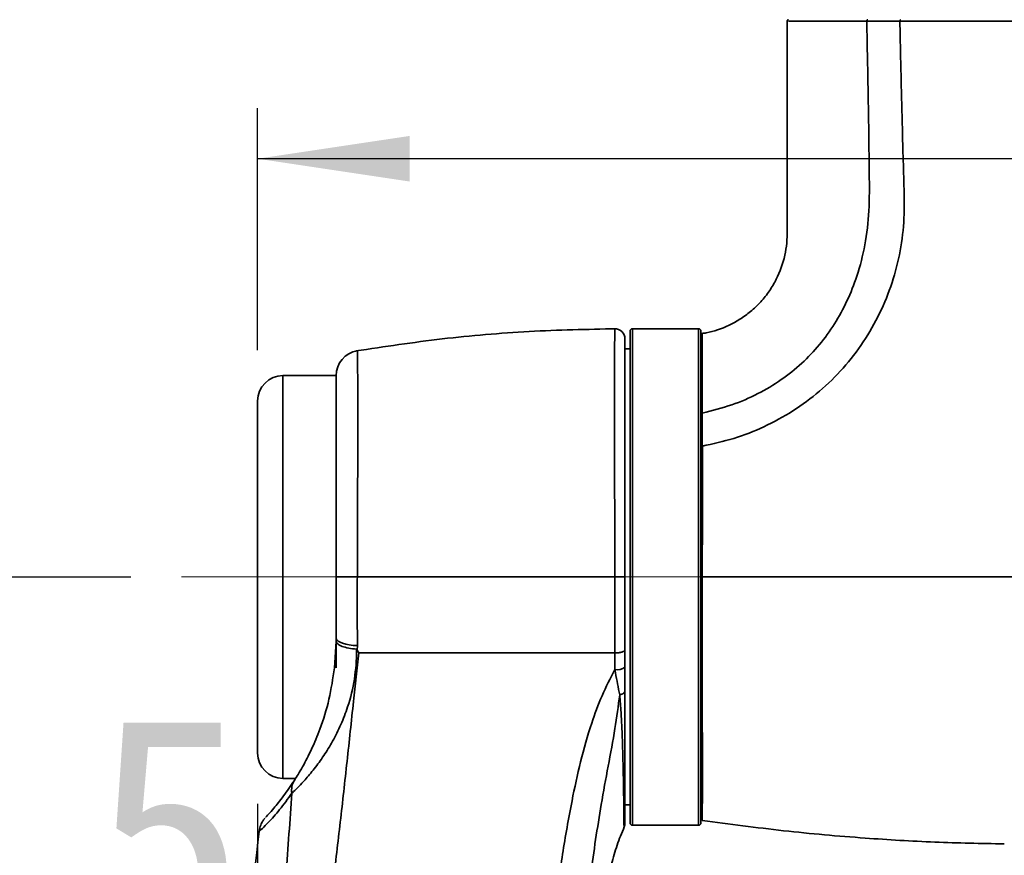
# Model space of a CAD drawing. Header units: millimetres. Extents: x 0 to 297, y 0 to 209.
# Tile 16 of 42: x 69 to 88, y 109 to 125. Entities that reach past the tile are written whole.
import ezdxf

# ---------------------------------------------------------------- set-up
doc = ezdxf.new("R2010")
doc.units = ezdxf.units.MM
doc.linetypes.add('CENTERX2', pattern=[20.32, 12.7, -2.54, 2.54, -2.54])
doc.layers.add('图层0', color=7, linetype='Continuous')
doc.styles.add('SLDTEXTSTYLE0', font='SIMSUN.TTC')
doc.styles.add('SLDTEXTSTYLE5', font='SIMSUN.TTC', dxfattribs={"bigfont": 'bigfont'})
doc.dimstyles.new('SLDDIMSTYLE0', dxfattribs={"dimtxt": 4.5, "dimasz": 3, "dimexe": 0, "dimexo": 0.0625, "dimgap": 1.125, "dimtad": 2, "dimlfac": 10, "dimrnd": 1e-09, "dimzin": 12, "dimdsep": 46, "dimtxsty": 'SLDTEXTSTYLE0', "dimsah": 1, "dimcen": 0.09, "dimadec": 0, "dimazin": 3, "dimtfac": 1, "dimtofl": 0, "dimtmove": 0, "dimatfit": 3, "dimfxl": 0, "dimfrac": 2, "dimtolj": 1, "dimtzin": 12, "dimarcsym": 0})
doc.dimstyles.new('SLDDIMSTYLE7', dxfattribs={"dimtxt": 3.5, "dimasz": 3, "dimexe": 0, "dimexo": 0.0625, "dimgap": 0.875, "dimtad": 0, "dimtih": 1, "dimtoh": 1, "dimlfac": 3, "dimrnd": 1e-09, "dimzin": 12, "dimdsep": 46, "dimtxsty": 'SLDTEXTSTYLE0', "dimblk1": 'NONE', "dimblk2": 'NONE', "dimsah": 1, "dimcen": 0, "dimadec": 0, "dimazin": 3, "dimtol": 1, "dimtp": 0.03, "dimtm": -0.01, "dimtfac": 1, "dimtmove": 0, "dimatfit": 3, "dimldrblk": 'NONE', "dimfxl": 0, "dimfrac": 2, "dimtolj": 1, "dimarcsym": 0})
doc.dimstyles.new('SLDDIMSTYLE8', dxfattribs={"dimtxt": 3.5, "dimasz": 3, "dimexe": 0, "dimexo": 0.0625, "dimgap": 0.875, "dimtad": 0, "dimtih": 1, "dimtoh": 1, "dimlfac": 3, "dimrnd": 1e-09, "dimzin": 12, "dimdsep": 46, "dimtxsty": 'SLDTEXTSTYLE0', "dimblk1": 'NONE', "dimblk2": 'NONE', "dimsah": 1, "dimcen": 0, "dimadec": 0, "dimazin": 3, "dimtfac": 1, "dimtmove": 0, "dimatfit": 3, "dimldrblk": 'NONE', "dimfxl": 0, "dimfrac": 2, "dimtolj": 1, "dimtzin": 12, "dimarcsym": 0})

# ---------------------------------------------------------------- blocks, each defined once
blk = doc.blocks.new('_D_1')
at = {"layer": '图层0'}
for p, q in [((73.674, 118.603), (73.674, 123.384)), ((96.368, 119.094), (96.368, 123.384)), ((96.368, 122.384), (73.674, 122.384)), ((96.368, 122.384), (107.885, 122.384))]:
    blk.add_line(p, q, dxfattribs=at)
for points in [[(73.674, 122.384), (76.674, 121.934), (76.674, 122.834)], [(96.368, 122.384), (93.368, 122.834), (93.368, 121.934)]]:
    blk.add_solid(points, dxfattribs=at)
at = {"layer": '图层0', "insert": (100.029, 127.62), "char_height": 4.5, "attachment_point": 1, "style": 'SLDTEXTSTYLE0'}
blk.add_mtext('227', dxfattribs=at)
blk = doc.blocks.new('_D_4')
at = {"layer": '图层0'}
for p, q in [((74.424, 163.628), (54.324, 163.628)), ((55.324, 163.628), (55.324, 114.128)), ((71.174, 114.128), (54.324, 114.128))]:
    blk.add_line(p, q, dxfattribs=at)
for points in [[(55.324, 163.628), (54.874, 160.628), (55.774, 160.628)], [(55.324, 114.128), (55.774, 117.128), (54.874, 117.128)]]:
    blk.add_solid(points, dxfattribs=at)
at = {"layer": '图层0', "insert": (50.087, 134.95), "char_height": 4.5, "attachment_point": 1, "rotation": 90, "style": 'SLDTEXTSTYLE0'}
blk.add_mtext('495', dxfattribs=at)
blk = doc.blocks.new('_D_5')
at = {"layer": '图层0'}
for p, q in [((71.174, 114.128), (54.324, 114.128)), ((55.324, 114.128), (55.324, 68.628)), ((68.824, 68.628), (54.324, 68.628))]:
    blk.add_line(p, q, dxfattribs=at)
for points in [[(55.324, 114.128), (54.874, 111.128), (55.774, 111.128)], [(55.324, 68.628), (55.774, 71.628), (54.874, 71.628)]]:
    blk.add_solid(points, dxfattribs=at)
at = {"layer": '图层0', "insert": (50.087, 87.45), "char_height": 4.5, "attachment_point": 1, "rotation": 90, "style": 'SLDTEXTSTYLE0'}
blk.add_mtext('455', dxfattribs=at)
blk = doc.blocks.new('_D_8')
at = {"layer": '图层0'}
for p, q in [((73.674, 109.653), (73.674, 105.145)), ((73.674, 106.145), (58.128, 106.145)), ((73.674, 106.145), (88.924, 106.145))]:
    blk.add_line(p, q, dxfattribs=at)
for points in [[(73.674, 106.145), (76.674, 105.695), (76.674, 106.595)], [(88.924, 106.145), (85.924, 106.595), (85.924, 105.695)]]:
    blk.add_solid(points, dxfattribs=at)
at = {"layer": '图层0', "insert": (58.128, 111.382), "char_height": 4.5, "attachment_point": 1, "style": 'SLDTEXTSTYLE0'}
blk.add_mtext('152.5', dxfattribs=at)
blk = doc.blocks.new('_D_10')
at = {"layer": '图层0'}
for p, q in [((84.874, 179.278), (44.026, 179.278)), ((45.026, 179.278), (45.026, 46.628)), ((80.174, 46.628), (44.026, 46.628))]:
    blk.add_line(p, q, dxfattribs=at)
for centre, start, end in [((42.407, 115.572), 63.4349, 116.5651), ((42.407, 110.335), 243.4349, 296.5651)]:
    blk.add_arc(centre, 5.856, start, end, dxfattribs=at)
for points in [[(45.026, 179.278), (44.576, 176.278), (45.476, 176.278)], [(45.026, 46.628), (45.476, 49.628), (44.576, 49.628)]]:
    blk.add_solid(points, dxfattribs=at)
at = {"layer": '图层0', "insert": (39.79, 105.097), "char_height": 4.5, "attachment_point": 1, "rotation": 90, "style": 'SLDTEXTSTYLE0'}
blk.add_mtext('1326.5', dxfattribs=at)
blk = doc.blocks.new('SW_SYMBOL_HOLE_DEPTH')
at = {"layer": '图层0', "color": 0}
for p, q in [((0, 875), (800, 875)), ((400, 875), (400, 75)), ((100, 555), (400, 75)), ((700, 555), (400, 75))]:
    blk.add_line(p, q, dxfattribs=at)
blk = doc.blocks.new('_D_22')
at = {"layer": '图层0'}
blk.add_line((190.522, 127.2), (169.468, 127.2), dxfattribs=at)
at = {"layer": '图层0', "xscale": 0.004072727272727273, "yscale": 0.004072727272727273, "zscale": 0.004072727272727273}
blk.add_blockref('SW_SYMBOL_HOLE_DEPTH', (183.231, 127.487), dxfattribs=at)
at = {"layer": '图层0', "attachment_point": 1, "style": 'SLDTEXTSTYLE0'}
for s, insert, char_height in [('0.03', (178.575, 132.101), 2), ('+', (177.412, 132.101), 2), ('%%c', (169.468, 131.273), 3.5), ('4', (173.338, 131.273), 3.5), ('6', (186.897, 131.273), 3.5), ('0.01', (178.575, 129.774), 2), ('+', (177.412, 129.774), 2)]:
    blk.add_mtext(s, dxfattribs=dict(at, insert=insert, char_height=char_height))
blk = doc.blocks.new('_None')
blk = doc.blocks.new('_D_23')
at = {"layer": '图层0'}
blk.add_line((232.317, 127.552), (258.142, 127.552), dxfattribs=at)
at = {"layer": '图层0', "char_height": 3.5, "attachment_point": 1}
for s, insert, style in [(' 贯穿', (247.958, 130.622), 'SLDTEXTSTYLE5'), ('%%c', (237.978, 130.622), 'SLDTEXTSTYLE0'), ('6-', (233.904, 130.622), 'SLDTEXTSTYLE0'), ('6.6', (241.848, 130.622), 'SLDTEXTSTYLE0'), ('圆周均布', (237.876, 126.549), 'SLDTEXTSTYLE5')]:
    blk.add_mtext(s, dxfattribs=dict(at, insert=insert, style=style))

msp = doc.modelspace()

# ---------------------------------------------------------------- linework, layer by layer
at = {"color": 8, "linetype": 'Continuous', "lineweight": 35}
for p, q in [((85.69388175, 125.09796421), (85.54684156, 125.09781171)), ((81.07386352, 119.02845345), (81.07386352, 114.12845345)), ((82.37386455, 109.22845345), (82.37386455, 119.02845345)), ((74.17386352, 118.10345345), (74.17386352, 114.12845345)), ((74.17386352, 114.12845345), (74.17386352, 110.15345345)), ((81.07386352, 114.12845345), (81.07386352, 109.22845345))]:
    msp.add_line(p, q, dxfattribs=at)
at = {"color": 7, "linetype": 'Continuous', "lineweight": 35}
for p, q in [((81.02386352, 114.12845345), (81.02386352, 118.97845345)), ((82.37386455, 119.02845345), (81.07386352, 119.02845345)), ((82.42386455, 118.97845345), (82.42386455, 109.27845345)), ((81.02386352, 118.62845345), (80.92386352, 118.62845345)), ((75.22386352, 118.10345345), (74.17386352, 118.10345345)), ((75.22387015, 118.10344465), (75.22386352, 118.10345345)), ((75.22386352, 114.12845345), (75.22386352, 118.10345345)), ((73.67386352, 114.12845345), (73.67386352, 117.60345345)), ((73.67386352, 110.65345345), (73.67386352, 114.12845345)), ((75.22386352, 112.33550878), (75.22386352, 114.12845345)), ((81.02386352, 109.27845345), (81.02386352, 114.12845345)), ((75.22476348, 112.91134513), (75.22442091, 112.85377225)), ((75.22442091, 112.85377225), (75.19051201, 112.33304027)), ((75.64234472, 112.77272447), (75.64158287, 112.68685962)), ((75.64158287, 112.68685962), (75.66862921, 112.62845258)), ((80.92386352, 112.68940577), (80.92386352, 112.3481732)), ((80.92386352, 112.3481732), (80.92386352, 111.87591814)), ((74.17386352, 110.15345345), (74.42383934, 110.15345345)), ((80.92386352, 109.62845345), (81.02386352, 109.62845345)), ((81.07386352, 109.22845345), (82.37386455, 109.22845345)), ((73.70929438, 109.10708542), (73.70961352, 109.10737508))]:
    msp.add_line(p, q, dxfattribs=at)
at = {"color": 7, "linetype": 'Continuous', "lineweight": 35, "flags": 128}
for points in [[(80.72261873, 114.12845345), (80.76181274, 114.12845335), (80.79953684, 114.12845303), (80.83432985, 114.12845252), (80.86484409, 114.12845182), (80.88989765, 114.12845097), (80.90852011, 114.12845), (80.91999016, 114.12844894), (80.92386352, 114.12844784)], [(75.22476348, 112.91134513), (75.23684688, 112.88644778), (75.26270509, 112.86250837), (75.30160674, 112.84020401), (75.35245152, 112.82016556), (75.41380135, 112.80295978), (75.483921, 112.78907333), (75.56082719, 112.77889897), (75.64234472, 112.77272447)], [(80.92386352, 111.87591814), (80.92207145, 111.8648506), (80.91672734, 111.8539814), (80.90792697, 111.84350532), (80.89582805, 111.83361011), (80.88064739, 111.82447308), (80.86265706, 111.81625799), (80.84217944, 111.80911205), (80.81958151, 111.80316333)]]:
    msp.add_lwpolyline(points, dxfattribs=at)
at = {"color": 7, "linetype": 'Continuous', "lineweight": 35}
for centre, radius, start, end in [((84.15386708, 125.09845343), 0.03, 89.99570832, 181.416162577), ((80.72386352, 118.82783104), 0.20000001, 359.999987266, 91.075362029), ((81.07386352, 118.97845345), 0.05, 90, 180), ((82.37386455, 118.97845345), 0.05, 0, 90), ((82.45386455, 118.9028246), 0.03, 100.441526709, 180.006224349), ((75.72386346, 118.1008693), 0.49999994, 99.612963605, 180.000137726), ((74.17386352, 117.60345345), 0.5, 90, 180), ((80.7703429, 112.54378376), 0.24866056, 258.977624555, 308.125810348), ((74.17386352, 110.65345345), 0.5, 180, 270), ((74.70336514, 109.92393149), 0.35866908, 148.017462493, 190.141297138), ((80.7238644, 109.2742987), 0.19999912, 336.999158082, 0.006411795), ((81.07386352, 109.27845345), 0.05, 180, 270), ((82.37386455, 109.27845345), 0.05, 270, 0)]:
    msp.add_arc(centre, radius, start, end, dxfattribs=at)
for points, knots in [([(84.12390374, 125.09844445), (84.12388796, 124.80083998), (84.12385553, 124.18915413), (84.12376761, 123.2974741), (84.12403267, 122.44791036), (84.12294275, 121.68091516), (84.12609391, 121.11320759), (84.12099006, 120.71884604), (84.06864257, 120.39248761), (83.95524754, 120.07130063), (83.77789196, 119.7705569), (83.60769178, 119.55536294), (83.4103206, 119.36653938), (83.13335795, 119.16501918), (82.83472104, 119.02701321), (82.57812733, 118.95263117), (82.47503696, 118.93921027), (82.44808036, 118.93570091)], [0, 0, 0, 0, 0.1274642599, 0.261985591, 0.3819056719, 0.49135942, 0.5904344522, 0.6252119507, 0.6600233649, 0.7316022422, 0.7694042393, 0.8092171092, 0.8487465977, 0.8860587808, 0.9555020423, 0.9883644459, 1, 1, 1, 1]), ([(85.69388108, 125.09796712), (85.69966397, 124.84640948), (85.71121128, 124.34409736), (85.72481713, 123.5916543), (85.73637673, 122.84127337), (85.7447837, 122.09694192), (85.75297292, 121.37501531), (85.67515723, 120.69444759), (85.52235983, 120.09736032), (85.3165895, 119.57626181), (85.06814781, 119.12154319), (84.76880904, 118.70798462), (84.41658755, 118.33706904), (84.00958688, 118.00993371), (83.54625659, 117.73446104), (83.02383748, 117.50647446), (82.64623828, 117.41311488), (82.44970166, 117.36452215)], [0, 0, 0, 0, 0.0808974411, 0.1615365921, 0.2419554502, 0.3221594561, 0.4009141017, 0.4738644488, 0.5416642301, 0.5984723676, 0.6535638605, 0.7078203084, 0.7621459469, 0.8175370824, 0.8751418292, 0.9350125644, 1, 1, 1, 1]), ([(82.45082949, 116.70997338), (82.65875059, 116.75596725), (83.0747492, 116.8479896), (83.67532651, 117.08464118), (84.24545742, 117.39527535), (84.77175739, 117.78416984), (85.23970565, 118.24152416), (85.63910432, 118.75987577), (85.96298639, 119.32816533), (86.20686571, 119.93341417), (86.36874741, 120.56389463), (86.44505464, 121.20975737), (86.42963819, 121.85844057), (86.40994678, 122.50605364), (86.39335107, 123.15407769), (86.37742488, 123.80205247), (86.36276315, 124.45006443), (86.35307628, 124.88207525), (86.34823288, 125.09807876)], [0, 0, 0, 0, 0.0615022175, 0.1230507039, 0.185921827, 0.2487972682, 0.3116609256, 0.3745417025, 0.4374084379, 0.500228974, 0.5626780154, 0.6251339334, 0.6875994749, 0.7500773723, 0.8125609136, 0.8750393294, 0.9375202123, 1, 1, 1, 1]), ([(85.54684156, 125.09781171), (85.40926455, 125.09764541), (85.17464844, 125.0973618), (84.9044835, 125.09731607), (84.62614667, 125.09739262), (84.40827372, 125.09768945), (84.25845711, 125.0980365), (84.16756663, 125.09831853), (84.15556997, 125.09835664), (84.14932501, 125.09837648)], [0, 0, 0, 0, 0.167923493, 0.2863673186, 0.404810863, 0.6346722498, 0.7530643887, 0.8714556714, 1, 1, 1, 1]), ([(86.34823291, 125.09807737), (86.34823124, 125.09807738), (86.26898694, 125.09875653), (86.11347393, 125.09963588), (85.89546533, 125.09952312), (85.75809187, 125.09860585), (85.6938825, 125.09797006), (85.69388101, 125.09797005)], [0, 0, 0, 0, 0.0000072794, 0.3436761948, 0.6863668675, 0.9999927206, 1, 1, 1, 1]), ([(91.50013713, 125.09841428), (91.26552033, 125.09847808), (90.79629175, 125.09860569), (90.02046549, 125.09880888), (89.21817926, 125.09861306), (88.40648665, 125.09818512), (87.61062054, 125.09778572), (87.08498072, 125.09774099), (86.75239106, 125.09783455), (86.57881407, 125.09790019), (86.42925155, 125.09801695), (86.34823479, 125.09808019)], [0, 0, 0, 0, 0.14871899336, 0.29743479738, 0.44616394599, 0.59489454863, 0.7435044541, 0.89211646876, 0.90320383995, 0.9475663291, 1, 1, 1, 1]), ([(80.75356798, 119.02800499), (80.17948954, 119.0158069), (79.0316236, 118.99141691), (77.31434513, 118.84480734), (76.17912611, 118.67430874), (75.61145856, 118.58905072)], [0, 0, 0, 0, 0.3334232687, 0.6666775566, 1, 1, 1, 1]), ([(80.92386352, 118.827623), (80.92386352, 118.81993433), (80.92386352, 118.80452669), (80.92386352, 118.6790688), (80.92386352, 118.48136047), (80.92386352, 118.20793224), (80.92386352, 117.86512573), (80.92386352, 117.45898164), (80.92386352, 116.99650065), (80.92386352, 116.48472137), (80.92386352, 115.93301611), (80.92386352, 115.35032361), (80.92386352, 114.745662), (80.92386352, 114.33439429), (80.92386352, 114.12844784)], [0, 0, 0, 0, 0.0830348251, 0.1663967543, 0.249468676, 0.3329219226, 0.4163710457, 0.4996001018, 0.5828473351, 0.6662910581, 0.7497153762, 0.8327623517, 0.9162540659, 1, 1, 1, 1]), ([(75.22463901, 118.12423161), (75.22463437, 118.12563734), (75.22457189, 118.14458091), (75.22482106, 118.07322886), (75.22529142, 117.90639618), (75.2259127, 117.61785646), (75.22636687, 117.23558655), (75.22637926, 116.76242289), (75.22601247, 116.21624647), (75.22540509, 115.60959226), (75.2249262, 115.04386757), (75.22467065, 114.54651908), (75.22464018, 114.26839847), (75.22462495, 114.12933817)], [0, 0, 0, 0, 0.0086023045, 0.1159248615, 0.2232474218, 0.3305700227, 0.4378926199, 0.545215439, 0.6525382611, 0.7598605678, 0.8671828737, 0.9335914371, 1, 1, 1, 1]), ([(82.42386455, 117.34480033), (82.42423724, 117.34718722), (82.42498262, 117.351961), (82.43078236, 117.35816082), (82.43919424, 117.36283229), (82.44617987, 117.36395499), (82.44967269, 117.36451634)], [0, 0, 0, 0, 0.2499990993, 0.4999988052, 0.7499991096, 1, 1, 1, 1]), ([(82.44973057, 117.36452821), (82.44973057, 117.36452671), (82.44944774, 117.30071991), (82.44916667, 117.17049827), (82.44943876, 116.96786404), (82.45011077, 116.81494094), (82.45060869, 116.73016156), (82.45068859, 116.71655708)], [0, 0, 0, 0, 0.0000073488, 0.3133765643, 0.6267395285, 0.9401032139, 1, 1, 1, 1]), ([(82.42386455, 116.70036042), (82.42389764, 116.70092156), (82.42404198, 116.70336862), (82.42631835, 116.70757764), (82.43234405, 116.71212918), (82.44073189, 116.7154384), (82.44736969, 116.71618419), (82.45068859, 116.71655708)], [0, 0, 0, 0, 0.07089793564, 0.30918247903, 0.53945660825, 0.76972825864, 1, 1, 1, 1]), ([(82.45086355, 116.70979611), (82.45108121, 116.55216813), (82.45151653, 116.23691332), (82.45148397, 115.86988106), (82.45135784, 115.55777398), (82.45113318, 115.22664361), (82.45057296, 114.72136695), (82.44998986, 114.32609094), (82.44969831, 114.12845342)], [0, 0, 0, 0, 0.20142445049, 0.40284743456, 0.43523559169, 0.56486967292, 0.78243538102, 1, 1, 1, 1]), ([(82.45068859, 116.71655708), (82.45071591, 116.71543986), (82.45077056, 116.71320541), (82.45082555, 116.71096936), (82.45085304, 116.70985133)], [0, 0, 0, 0, 0.4999958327, 1, 1, 1, 1]), ([(75.22462495, 114.12933817), (75.22459402, 113.96363497), (75.22453167, 113.62959944), (75.22465292, 113.22274992), (75.22473682, 112.98643605), (75.22476348, 112.91134513)], [0, 0, 0, 0, 0.4017653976, 0.8099054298, 1, 1, 1, 1]), ([(75.22462495, 114.12933817), (75.23332197, 114.12923206), (75.2506642, 114.12902048), (75.34560916, 114.12874668), (75.47831974, 114.12853753), (75.58756526, 114.12848147), (75.64218798, 114.12845345)], [0, 0, 0, 0, 0.2511222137, 0.5007484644, 0.7503744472, 1, 1, 1, 1]), ([(75.64218857, 114.12845345), (75.64218856, 114.12845145), (75.64165238, 113.99214218), (75.64133535, 113.69278282), (75.64196256, 113.23654632), (75.64221818, 112.92630269), (75.64234472, 112.77272447)], [0, 0, 0, 0, 0.0000043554, 0.2968490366, 0.6519230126, 1, 1, 1, 1]), ([(80.72261873, 114.12845345), (80.24610991, 114.12845345), (79.29333556, 114.12845345), (77.96954729, 114.12845345), (76.75182545, 114.12845345), (76.01210243, 114.12845345), (75.64218798, 114.12845345)], [0, 0, 0, 0, 0.2800875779, 0.5600321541, 0.7799845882, 1, 1, 1, 1]), ([(80.72261031, 112.6284535), (80.7226103, 112.6284554), (80.72227148, 112.84501579), (80.7222875, 113.20342732), (80.72255017, 113.70754683), (80.72259587, 113.98814323), (80.72261873, 114.12845345)], [0, 0, 0, 0, 0.000003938, 0.447703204, 0.7238279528, 1, 1, 1, 1]), ([(80.92386352, 114.12844784), (80.92386352, 113.88413407), (80.92386352, 113.39569559), (80.92386352, 112.92477495), (80.92386352, 112.68940577)], [0, 0, 0, 0, 0.5001935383, 1, 1, 1, 1]), ([(82.44993296, 114.12845345), (82.44993296, 114.12845145), (82.44968019, 113.95211259), (82.44932548, 113.59912435), (82.44916873, 113.07256959), (82.44933066, 112.55508621), (82.44969229, 112.0539665), (82.45015482, 111.57868118), (82.45052843, 111.13645065), (82.45075745, 110.73171464), (82.45088982, 110.30952189), (82.45087978, 109.90821855), (82.45066229, 109.67304458), (82.45038562, 109.53752021), (82.45013363, 109.44206194), (82.44969379, 109.3455046), (82.4495968, 109.3316426), (82.44954831, 109.32471164)], [0, 0, 0, 0, 0.0000007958, 0.0701637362, 0.1403267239, 0.211959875, 0.2838236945, 0.3554586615, 0.4271181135, 0.4990066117, 0.5706664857, 0.6779508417, 0.7852355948, 0.7972083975, 0.8451313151, 0.9225661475, 1, 1, 1, 1]), ([(91.78270229, 114.12845344), (91.10675034, 114.12845347), (89.75486588, 114.12845354), (87.81190993, 114.1284535), (85.96004137, 114.12845346), (84.20008898, 114.12845343), (83.03324922, 114.12845345), (82.44982964, 114.12845345)], [0, 0, 0, 0, 0.2170650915, 0.4341239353, 0.6227428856, 0.8113715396, 1, 1, 1, 1]), ([(75.62509878, 112.70403525), (75.62523496, 112.69373672), (75.62782882, 112.49756976), (75.59833487, 112.1119247), (75.48047311, 111.62173436), (75.32218565, 111.21320198), (75.16123359, 110.89071713), (74.98115165, 110.59824175), (74.79442014, 110.34080453), (74.62510723, 110.13939207), (74.48640949, 109.99131975), (74.4010627, 109.90742419), (74.36125602, 109.87084605), (74.35029972, 109.86077837)], [0, 0, 0, 0, 0.0089506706, 0.170492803, 0.3320678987, 0.4384945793, 0.5449016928, 0.6436295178, 0.7422578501, 0.8386796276, 0.9065319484, 0.9742740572, 1, 1, 1, 1]), ([(75.62509878, 112.70403525), (75.57200442, 112.70964761), (75.46481604, 112.72097799), (75.33596829, 112.75783546), (75.24802205, 112.80361979), (75.23204647, 112.83756793), (75.22442091, 112.85377225)], [0, 0, 0, 0, 0.2520088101, 0.5087623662, 0.7655195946, 1, 1, 1, 1]), ([(75.64158341, 112.68686055), (75.63979524, 112.69057503), (75.63711501, 112.69614255), (75.63184093, 112.70138617), (75.62815122, 112.70352407), (75.62608618, 112.70386989), (75.62509878, 112.70403525)], [0, 0, 0, 0, 0.4996011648, 0.7488361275, 0.8799065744, 1, 1, 1, 1]), ([(75.66862965, 112.62845345), (75.66862949, 112.62845157), (75.65480506, 112.47178071), (75.62002755, 112.15581654), (75.54013141, 111.44503238), (75.44147385, 110.48946308), (75.3061794, 109.29212684), (75.14030343, 107.86342729), (74.94115348, 106.20550004), (74.71058602, 104.26048855), (74.46702371, 102.25805151), (74.22890549, 100.19657518), (74.10241646, 98.81832312), (74.05251194, 98.12845677), (74.05251179, 98.12845478)], [0, 0, 0, 0, 0.0000004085, 0.0340827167, 0.0681706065, 0.1509418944, 0.2338097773, 0.3166727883, 0.4463568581, 0.576048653, 0.7173781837, 0.858714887, 0.9999995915, 1, 1, 1, 1]), ([(80.72261021, 112.62845345), (80.23579069, 112.62845345), (79.26242638, 112.62845345), (77.93287657, 112.62845345), (76.73442972, 112.62845345), (76.02393287, 112.62845345), (75.66862965, 112.62845345)], [0, 0, 0, 0, 0.2875038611, 0.5748454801, 0.7873899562, 1, 1, 1, 1]), ([(80.72280091, 112.29971035), (80.72279305, 112.4098567), (80.7227852, 112.52000499), (80.72261021, 112.62845154), (80.72261021, 112.62845345)], [0, 0, 0, 0, 0.9999824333, 1, 1, 1, 1]), ([(74.3991386, 110.11390443), (74.42274933, 110.15111256), (74.47097372, 110.22710934), (74.58968048, 110.42968571), (74.7431462, 110.7259834), (74.92998376, 111.17397807), (75.09823829, 111.71469787), (75.15961805, 112.12601445), (75.19051201, 112.33304027)], [0, 0, 0, 0, 0.0817252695, 0.1669220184, 0.3348031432, 0.5077605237, 0.7522436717, 1, 1, 1, 1]), ([(78.85642227, 98.1594525), (78.89837036, 99.17475927), (78.96983074, 100.90437807), (79.11853817, 103.34650493), (79.29055343, 105.48090311), (79.48660861, 107.25254206), (79.68727954, 108.6603875), (79.85513061, 109.62130987), (80.04123488, 110.48506324), (80.23585488, 111.17831086), (80.4612028, 111.78790402), (80.63535038, 112.12861684), (80.72280091, 112.29971035)], [0, 0, 0, 0, 0.2120514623, 0.3612387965, 0.5105084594, 0.6588970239, 0.7333142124, 0.8077192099, 0.8630291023, 0.91855388, 0.9591007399, 1, 1, 1, 1]), ([(80.81958151, 111.80316333), (80.79191575, 111.94538465), (80.760538, 112.1066882), (80.72679295, 112.27929138), (80.72280091, 112.29971035)], [0, 0, 0, 0, 0.8816999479, 1, 1, 1, 1]), ([(80.92386352, 111.87591814), (80.92386352, 111.68231076), (80.92386352, 111.29517497), (80.92386352, 110.78419255), (80.92386352, 110.33376985), (80.92386352, 109.95529146), (80.92386352, 109.65514893), (80.92386352, 109.43409001), (80.92386352, 109.31071603), (80.92386352, 109.25951524), (80.92386352, 109.27473209), (80.92386352, 109.27495892)], [0, 0, 0, 0, 0.1248710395, 0.2496911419, 0.3746590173, 0.4993770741, 0.6244098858, 0.748652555, 0.8738502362, 0.9981195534, 1, 1, 1, 1]), ([(73.83896727, 109.39182459), (73.83727415, 109.39003631), (73.83052337, 109.38290608), (73.88604093, 109.44225717), (74.00086485, 109.57290456), (74.18121017, 109.79252904), (74.3264598, 110.00672623), (74.3991386, 110.11390443)], [0, 0, 0, 0, 0.0660785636, 0.2634677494, 0.4611409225, 0.730370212, 1, 1, 1, 1]), ([(73.43009943, 98.12845288), (73.47500206, 98.65284345), (73.5648112, 99.70167001), (73.73243497, 101.7999364), (73.90667345, 104.01204589), (74.08964155, 106.33716604), (74.22935051, 108.15061817), (74.31234806, 109.3241613), (74.35029972, 109.86077837)], [0, 0, 0, 0, 0.1341045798, 0.2682207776, 0.5364297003, 0.6994727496, 0.8625802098, 1, 1, 1, 1]), ([(73.81852799, 109.3679786), (73.81683352, 109.36596462), (73.81363647, 109.36216472), (73.80448834, 109.35073564), (73.78491481, 109.32444685), (73.74956755, 109.26683379), (73.71778422, 109.19145861), (73.70970277, 109.13218536), (73.70639574, 109.10793003)], [0, 0, 0, 0, 0.1021156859, 0.1926681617, 0.2767585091, 0.4714784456, 0.783722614, 1, 1, 1, 1]), ([(82.44954831, 109.32471164), (82.98410509, 109.25258973), (84.05297457, 109.10837883), (85.58375212, 108.97349224), (87.03635135, 108.88711328), (87.95205191, 108.86869528), (88.40997756, 108.85948476)], [0, 0, 0, 0, 0.27044855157, 0.54077361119, 0.77034900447, 1, 1, 1, 1]), ([(73.70409958, 109.1076599), (73.45214027, 106.86303698), (73.04167486, 103.20633504), (72.69660095, 99.54292594), (72.56334655, 98.12825688)], [0, 0, 0, 0, 0.6138380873, 1, 1, 1, 1]), ([(79.49030104, 98.40280237), (79.49159393, 98.43569838), (79.49451625, 98.51005358), (79.50036664, 98.65269145), (79.50756149, 98.82162941), (79.51552931, 99.00153725), (79.52429545, 99.19208022), (79.5339218, 99.39363339), (79.54350072, 99.58614017), (79.55322794, 99.77431617), (79.56328453, 99.96245391), (79.5762552, 100.19399868), (79.59261621, 100.47139877), (79.61294078, 100.79480316), (79.64559562, 101.27689339), (79.69228309, 101.89245657), (79.75143031, 102.56292762), (79.80923182, 103.14123117), (79.8601091, 103.60822687), (79.91153743, 104.04851363), (79.96748227, 104.49703785), (80.01974477, 104.88925219), (80.0621154, 105.19370831), (80.09575238, 105.42988497), (80.1382959, 105.72030143), (80.19259405, 106.07437521), (80.2601062, 106.4910811), (80.34117327, 106.96104546), (80.42268606, 107.40248017), (80.50312929, 107.79603798), (80.57443793, 108.12053058), (80.66101302, 108.4701357), (80.76081124, 108.83653138), (80.86089162, 109.07586492), (80.91083555, 109.19530149)], [0, 0, 0, 0, 0.0447798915, 0.1012164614, 0.149532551, 0.1899706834, 0.2229047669, 0.2489762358, 0.2694336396, 0.2783356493, 0.2938658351, 0.3113924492, 0.3310210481, 0.356639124, 0.3847109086, 0.4402973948, 0.4962673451, 0.5369387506, 0.5717462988, 0.6025147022, 0.6371976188, 0.6739770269, 0.6920074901, 0.7067220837, 0.727933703, 0.7583937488, 0.7877406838, 0.8234103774, 0.8662578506, 0.8892626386, 0.9142646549, 0.9413876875, 0.9707502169, 1, 1, 1, 1])]:
    msp.add_open_spline(points, degree=3, knots=knots, dxfattribs=at)
for points in [[(85.71388222, 125.12845343), (85.71123407, 125.12799298), (85.70593778, 125.12707209), (85.6992829, 125.11999824), (85.69467395, 125.10990515), (85.69414532, 125.10194841), (85.69388101, 125.09797005)], [(86.34823291, 125.09807737), (86.34845513, 125.10204531), (86.34889956, 125.10998118), (86.35266167, 125.12003497), (86.3580815, 125.12707845), (86.36239125, 125.1279951), (86.36454612, 125.12845343)], [(82.42386455, 114.12841369), (82.4242377, 114.12841873), (82.424984, 114.12842881), (82.43079049, 114.12844192), (82.43921142, 114.12845183), (82.44620268, 114.12845427), (82.44969831, 114.12845549)], [(80.92386352, 112.68941762), (80.92083267, 112.68139865), (80.91477096, 112.66536069), (80.86816846, 112.64516211), (80.80160179, 112.63108616), (80.74894079, 112.62933929), (80.72261029, 112.62846586)]]:
    msp.add_open_spline(points, degree=3, dxfattribs=at)
at = {"color": 8, "linetype": 'Continuous', "lineweight": 35}
for points, knots in [([(80.72261873, 114.12845345), (80.72261873, 114.12845545), (80.72261873, 114.29858119), (80.72232246, 114.74165875), (80.72124476, 115.31773026), (80.72006359, 115.84454615), (80.71889974, 116.3545253), (80.71794388, 116.83503027), (80.71743038, 117.27428195), (80.71724439, 117.68154964), (80.71757578, 118.03983238), (80.71834825, 118.34089748), (80.71933921, 118.60123225), (80.72055805, 118.80098427), (80.72162259, 118.93211792), (80.72242867, 119.0130694), (80.72244534, 119.01332991), (80.72245501, 119.01348099)], [0, 0, 0, 0, 0.0000007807, 0.0664048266, 0.1728730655, 0.2277340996, 0.2825952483, 0.3890222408, 0.4438294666, 0.4986366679, 0.6041314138, 0.6584276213, 0.7127239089, 0.8175607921, 0.8715239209, 0.9254866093, 1, 1, 1, 1]), ([(82.44895235, 118.92963779), (82.44894841, 118.93056127), (82.44889787, 118.94240083), (82.44906466, 118.91234134), (82.44905583, 118.84588599), (82.4489351, 118.70197978), (82.44898321, 118.49770972), (82.44904474, 118.36331844), (82.44910775, 118.24487968), (82.4491849, 118.10767759), (82.44933086, 117.86985312), (82.44951386, 117.60107136), (82.44963292, 117.42374), (82.44967269, 117.36451634)], [0, 0, 0, 0, 0.0087273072, 0.111888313, 0.2150490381, 0.4150064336, 0.5179792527, 0.6209524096, 0.6360175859, 0.6962960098, 0.8169670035, 0.9388721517, 1, 1, 1, 1]), ([(75.64248228, 118.58133216), (75.64252614, 118.58017187), (75.64261206, 118.57789852), (75.64467369, 118.47260116), (75.64723358, 118.29450212), (75.65013338, 117.99279378), (75.65199243, 117.5476887), (75.65198845, 117.00444093), (75.65017071, 116.38980923), (75.6470282, 115.70371408), (75.64419941, 115.08140448), (75.64250067, 114.54990532), (75.64229254, 114.26938401), (75.64218798, 114.12845345)], [0, 0, 0, 0, 0.0769822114, 0.1508317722, 0.225734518, 0.3347690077, 0.447060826, 0.5534936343, 0.6628700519, 0.7697061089, 0.8796698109, 0.9395475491, 1, 1, 1, 1]), ([(80.81958151, 111.80316333), (80.79080036, 111.58170392), (80.73076718, 111.11977264), (80.58990455, 110.39613267), (80.41618895, 109.43378755), (80.23963665, 108.25016435), (80.06649571, 106.84780608), (79.92103921, 105.45168991), (79.84903533, 104.52179081), (79.8134927, 104.06277295)], [0, 0, 0, 0, 0.0908591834, 0.189518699, 0.2882939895, 0.4672157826, 0.6463252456, 0.825418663, 1, 1, 1, 1]), ([(80.9048199, 109.19766532), (80.90484401, 109.19498754), (80.9050319, 109.17412506), (80.90421822, 109.26322357), (80.90209267, 109.46915352), (80.89820439, 109.79314076), (80.89156201, 110.20305989), (80.88185512, 110.64862791), (80.86698868, 111.0777579), (80.84911417, 111.45299482), (80.82945265, 111.68612127), (80.81958151, 111.80316333)], [0, 0, 0, 0, 0.0227576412, 0.1773038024, 0.3243192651, 0.4751896, 0.6073118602, 0.7422029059, 0.8504223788, 0.9249039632, 1, 1, 1, 1]), ([(74.35029972, 109.86077837), (74.26869118, 109.74774323), (74.1043524, 109.52011932), (73.89824857, 109.2938548), (73.76352234, 109.15781398), (73.69896929, 109.09758334), (73.70699873, 109.10497276), (73.70929438, 109.10708542)], [0, 0, 0, 0, 0.2595055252, 0.5225778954, 0.7190303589, 0.9196697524, 1, 1, 1, 1])]:
    msp.add_open_spline(points, degree=3, knots=knots, dxfattribs=at)
at = {"layer": '图层0', "linetype": 'CENTERX2', "lineweight": 18, "ltscale": 2}
msp.add_line((84.37386455, 114.12845345), (72.17386352, 114.12845345), dxfattribs=at)

# ---------------------------------------------------------------- dimensions: what is measured, and where the dimension line sits
at = {"layer": '图层0'}
dim = msp.add_linear_dim(base=(45.02610934, 46.62845345), p1=(85.87386352, 179.27845345), p2=(81.17386352, 46.62845345), angle=90, text='(<>)', dimstyle='SLDDIMSTYLE0', dxfattribs=at)
dim.commit()
dim.dimension.update_dxf_attribs({"geometry": '_D_10', "text_midpoint": (45.02610934, 112.95345345), "dimtype": 160})
for base, p1, p2, picture, middle in [((55.32386352, 114.12845345), (75.42386352, 163.62845345), (72.17386352, 114.12845345), '_D_4', (55.32386352, 138.87845345)), ((55.32386352, 68.62845345), (72.17386352, 114.12845345), (69.82386352, 68.62845345), '_D_5', (55.32386352, 91.37845345))]:
    dim = msp.add_linear_dim(base=base, p1=p1, p2=p2, angle=90, dimstyle='SLDDIMSTYLE0', dxfattribs=at)
    dim.commit()
    dim.dimension.update_dxf_attribs({"geometry": picture, "text_midpoint": middle, "dimtype": 160})
for p1, text, dimstyle, picture, middle in [((0.80422623, 0.5785), '<>{\\fGDT;x}6', 'SLDDIMSTYLE7', '_D_22', (179.20098251, 129.73728335)), ((1.46695939, 0.85281386), '6-<> 贯穿\\P圆周均布', 'SLDDIMSTYLE8', '_D_23', (246.02340753, 127.04943743))]:
    dim = msp.add_diameter_dim_2p(p1=p1, p2=(0, 0), text=text, dimstyle=dimstyle, dxfattribs=at)
    dim.commit()
    dim.dimension.update_dxf_attribs({"geometry": picture, "text_midpoint": middle, "dimtype": 163})
for base, p1, p2, picture, middle in [((73.67386352, 122.38381474), (96.36786223, 118.09404745), (73.67386352, 117.60345345), '_D_1', (103.95686513, 122.38381474)), ((88.92386352, 106.14519071), (73.67386352, 110.65345345), (88.92386352, 45.71980931), '_D_8', (64.67484398, 106.14519071))]:
    dim = msp.add_linear_dim(base=base, p1=p1, p2=p2, dimstyle='SLDDIMSTYLE0', dxfattribs=at)
    dim.commit()
    dim.dimension.update_dxf_attribs({"geometry": picture, "text_midpoint": middle, "dimtype": 160})

doc.saveas('drawing.dxf')
